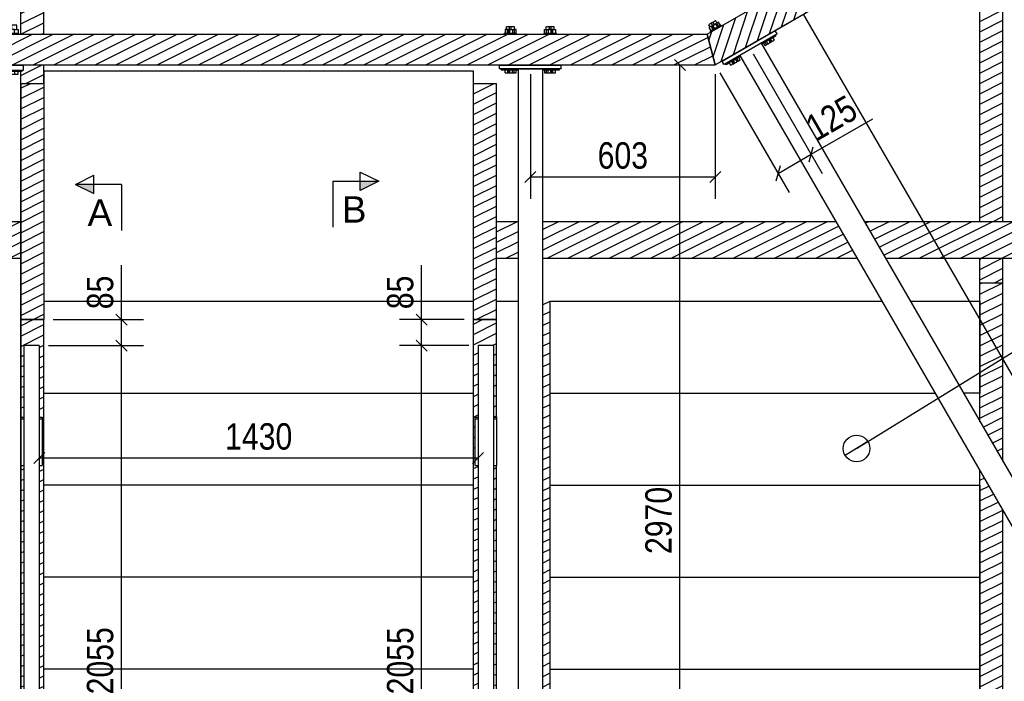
# Model space of a CAD drawing. Header units: millimetres. Extents: x 30 to 140409, y 21 to 10629.
# Tile 21 of 37: x 82537 to 85745, y 3726 to 5883. Entities that reach past the tile are written whole.
import ezdxf

# ---------------------------------------------------------------- set-up
doc = ezdxf.new("R2010")
doc.units = ezdxf.units.MM
doc.styles.add('Arial', font='ARIAL.TTF', dxfattribs={"height": 0.2})
doc.styles.add('Arial Narrow', font='ARIALN.TTF', dxfattribs={"height": 0.2})
pattern_1 = [(26.565, (85265.204, 5105), (-33.67596, 16.83798), [])]
pattern_2 = [(26.565, (82540.192, 5835.11), (-33.676, 16.838), [])]
pattern_3 = [(26.565, (85740.283, 5024.947), (-33.67596, 16.838), [])]
pattern_4 = [(26.565, (85665.373, 6348.442), (-33.67596, 16.838), [])]
pattern_5 = [(26.565, (84030.295, 1665.005), (-33.67596, 16.83798), [])]

# ---------------------------------------------------------------- blocks, each defined once
blk = doc.blocks.new('Part-1326 - 1314')
at = {"color": 7}
for p, q in [((82615.3, 5835.1), (82615.3, 6840)), ((85665.3, 6348.4), (85665.3, 6840)), ((85665.3, 5225), (85665.3, 6232.9)), ((82615.3, 5715), (82615.3, 5735.1)), ((85665.3, 4965), (85665.3, 5105)), ((84090.3, 4965), (84160.3, 4965)), ((84965.3, 4965), (85346, 4965)), ((85438.4, 4965), (85665.3, 4965))]:
    blk.add_line(p, q, dxfattribs=at)
blk = doc.blocks.new('Part-1329 - 1314')
at = {"color": 7}
for p, q in [((82615.3, 5715), (82615.3, 4965)), ((84015.3, 5715), (82615.3, 5715)), ((84015.3, 4965), (84015.3, 5715)), ((82615.3, 4965), (84015.3, 4965))]:
    blk.add_line(p, q, dxfattribs=at)
blk = doc.blocks.new('Part-1342 - 1314')
h = blk.add_hatch()
h.set_pattern_fill('', color=96, scale=30, style=0, pattern_type=0)
h.set_pattern_definition(pattern_1)
h.paths.add_polyline_path([(82480.3, 5105), (82540.2, 5105), (82540.2, 5161.8), (82540.2, 5168.3), (82540.2, 5225), (82480.3, 5225)])
h = blk.add_hatch()
h.set_pattern_fill('', color=96, scale=30, style=0, pattern_type=0)
h.set_pattern_definition(pattern_1)
h.paths.add_polyline_path([(82615.3, 5105), (82615.3, 5168.3), (82615.3, 5225)])
h = blk.add_hatch()
h.set_pattern_fill('', color=96, scale=30, style=0, pattern_type=0)
h.set_pattern_definition(pattern_1)
h.paths.add_polyline_path([(84160.3, 5225), (84090.3, 5225), (84090.3, 5168.3), (84090.3, 5105), (84160.3, 5105)])
h = blk.add_hatch()
h.set_pattern_fill('', color=96, scale=30, style=0, pattern_type=0)
h.set_pattern_definition(pattern_1)
h.paths.add_polyline_path([(84240.3, 5105), (85265.2, 5105), (85232.4, 5161.8), (85228.7, 5168.3), (85195.9, 5225), (84240.3, 5225)])
h = blk.add_hatch()
h.set_pattern_fill('', color=96, scale=30, style=0, pattern_type=0)
h.set_pattern_definition(pattern_1)
h.paths.add_polyline_path([(85810.3, 5225), (85288.3, 5225), (85321.1, 5168.3), (85357.6, 5105), (85810.3, 5105)])
at = {"color": 96}
for p, q in [((82480.3, 5225), (82540.2, 5225)), ((82615.3, 5225), (82615.3, 5225)), ((84090.3, 5225), (84160.3, 5225)), ((84240.3, 5225), (85195.9, 5225)), ((85288.3, 5225), (85810.3, 5225)), ((82480.3, 5105), (82540.2, 5105)), ((82615.3, 5105), (82615.3, 5105)), ((84090.3, 5105), (84160.3, 5105)), ((84240.3, 5105), (85265.2, 5105)), ((85357.6, 5105), (85810.3, 5105))]:
    blk.add_line(p, q, dxfattribs=at)
blk = doc.blocks.new('Part-1352 - 1314')
h = blk.add_hatch()
h.set_pattern_fill('', color=96, scale=30, style=0, pattern_type=0)
h.set_pattern_definition(pattern_2)
h.paths.add_polyline_path([(82540.1, 6839.9), (82540.2, 5835.1), (82615.2, 5835.1), (82615.2, 6840), (82540.4, 6839.9)])
h = blk.add_hatch()
h.set_pattern_fill('', color=96, scale=30, style=0, pattern_type=0)
h.set_pattern_definition(pattern_2)
h.paths.add_polyline_path([(82540.5, 5674.9), (82606.7, 5675), (82615.2, 5675), (82615.2, 5735.1), (82540.2, 5735.1), (82540.2, 5734.1), (82549.3, 5734.1), (82549.3, 5718.1), (82540.2, 5718.1), (82540.2, 5225), (82540.2, 5674.9)])
at = {"color": 96}
for p, q in [((82540.1, 6839.9), (82540.1, 6839.9)), ((82540.1, 6839.9), (82540.2, 6839.9)), ((82540.2, 6839.9), (82540.1, 6839.9)), ((82540.2, 5835.1), (82540.1, 6839.9)), ((82540.2, 6839.9), (82615.2, 6840)), ((82540.2, 5835.1), (82540.2, 6839.9)), ((82615.2, 5835.1), (82615.2, 6840)), ((82540.2, 5734.1), (82540.2, 5735.1)), ((82540.2, 5734.1), (82540.2, 5735.1)), ((82540.2, 5674.9), (82540.2, 5718.1)), ((82540.2, 5674.9), (82540.2, 5718.1)), ((82615.2, 5675), (82615.2, 5735.1))]:
    blk.add_line(p, q, dxfattribs=at)
blk = doc.blocks.new('Part-1684 - 1314')
at = {"color": 7}
for p, q in [((82600.3, 4820), (82550.3, 4820)), ((82550.3, 4820), (82550.3, 2765.1)), ((82600.3, 4820), (82600.3, 2765.1)), ((82600.3, 2765.1), (82550.3, 2765.1))]:
    blk.add_line(p, q, dxfattribs=at)
blk = doc.blocks.new('Bolt-1405 - 1314')
at = {"color": 7}
for p, q in [((84015.3, 3957.5), (84015.3, 3957.5)), ((84015.3, 3956), (84015.3, 3956)), ((84015.3, 3944), (84015.3, 3944))]:
    blk.add_line(p, q, dxfattribs=at)
blk = doc.blocks.new('Bolt-1412 - 1314')
at = {"color": 7}
for p, q in [((84015.3, 4257.5), (84015.3, 4257.5)), ((84015.3, 4256), (84015.3, 4256)), ((84015.3, 4244), (84015.3, 4244))]:
    blk.add_line(p, q, dxfattribs=at)
blk = doc.blocks.new('Part-1561 - 1314')
at = {"color": 7}
for q in [(84015.3, 3765), (82615.3, 3465), (84015.3, 3465)]:
    blk.add_line((84015.3, 3465), q, dxfattribs=at)
blk = doc.blocks.new('Bolt-1419 - 1314')
at = {"color": 7}
for p, q in [((84015.3, 4557.5), (84015.3, 4557.5)), ((84015.3, 4556), (84015.3, 4556)), ((84015.3, 4544), (84015.3, 4544))]:
    blk.add_line(p, q, dxfattribs=at)
blk = doc.blocks.new('Bolt-1426 - 1314')
at = {"color": 7}
for p, q in [((84015.3, 4857.5), (84015.3, 4857.5)), ((84015.3, 4856), (84015.3, 4856)), ((84015.3, 4844), (84015.3, 4844))]:
    blk.add_line(p, q, dxfattribs=at)
blk = doc.blocks.new('Part-1430 - 1314')
h = blk.add_hatch()
h.set_pattern_fill('', color=96, scale=30, style=0, pattern_type=0)
h.set_pattern_definition([(26.565, (84265.283, 4965.24), (-33.67596, 16.838), [])])
h.paths.add_polyline_path([(84265.3, 2826.1), (84265.3, 4965.2), (84240.3, 4965.2), (84240.3, 3556.5), (84240.3, 2826.1)])
at = {"color": 96}
blk.add_line((84265.3, 2826.1), (84265.3, 4965.2), dxfattribs=at)
blk = doc.blocks.new('Part-1431 - 1314')
h = blk.add_hatch()
h.set_pattern_fill('', color=96, scale=30, style=0, pattern_type=0)
h.set_pattern_definition(pattern_3)
h.paths.add_polyline_path([(85740.3, 4442.2), (85740.3, 5024.9), (85665.3, 5025), (85665.3, 4973.6), (85665.3, 4965), (85665.3, 4665), (85665.3, 4572.1)])
h = blk.add_hatch()
h.set_pattern_fill('', color=96, scale=30, style=0, pattern_type=0)
h.set_pattern_definition(pattern_3)
h.paths.add_polyline_path([(85665.3, 2865), (85665.3, 2849.6), (85673.8, 2854.5), (85740.3, 2892.9), (85740.3, 4282.2), (85673.8, 4397.4), (85665.3, 4412.1), (85665.3, 4365)])
at = {"color": 96}
for p, q in [((85665.3, 5025), (85740.3, 5024.9)), ((85740.3, 4442.2), (85740.3, 5024.9)), ((85665.3, 4965), (85665.3, 4965)), ((85665.3, 4572.1), (85665.3, 4965)), ((85665.3, 2849.6), (85665.3, 4412.1)), ((85740.3, 2892.9), (85740.3, 4282.2))]:
    blk.add_line(p, q, dxfattribs=at)
blk = doc.blocks.new('Part-1433 - 1314')
h = blk.add_hatch()
h.set_pattern_fill('', color=96, scale=30, style=0, pattern_type=0)
h.set_pattern_definition(pattern_4)
h.paths.add_polyline_path([(85665.4, 6840), (85665.4, 6348.4), (85740.4, 6391.7), (85740.4, 6839.9)])
h = blk.add_hatch()
h.set_pattern_fill('', color=96, scale=30, style=0, pattern_type=0)
h.set_pattern_definition(pattern_4)
h.paths.add_polyline_path([(85740.3, 5225), (85740.4, 6276.3), (85673.8, 6237.9), (85665.4, 6233), (85665.3, 5426.6), (85665.3, 5225)])
h = blk.add_hatch()
h.set_pattern_fill('', color=96, scale=30, style=0, pattern_type=0)
h.set_pattern_definition(pattern_4)
h.paths.add_polyline_path([(85740.3, 5024.9), (85740.3, 5105), (85665.3, 5105), (85665.3, 5025), (85673.8, 5025), (85690, 5025), (85702.8, 5024.9), (85740.1, 5024.9)])
at = {"color": 96}
for p, q in [((85665.3, 6348.4), (85665.4, 6840)), ((85665.4, 6840), (85665.4, 6840)), ((85665.4, 6348.4), (85665.4, 6840)), ((85665.4, 6840), (85740.4, 6839.9)), ((85740.4, 6391.7), (85740.4, 6839.9)), ((85740.4, 6839.9), (85740.4, 6839.9)), ((85740.3, 5225), (85740.4, 6276.3)), ((85665.3, 5425.1), (85665.3, 6233)), ((85665.3, 5225), (85665.4, 6233)), ((85665.3, 5025.1), (85665.3, 5105)), ((85740.3, 5024.9), (85740.3, 5105)), ((85665.3, 5025), (85740.3, 5024.9))]:
    blk.add_line(p, q, dxfattribs=at)
blk = doc.blocks.new('Part-1436 - 1314')
at = {"color": 7}
for p, q in [((84265.3, 4965), (84265.3, 4965)), ((84265.3, 4965), (85346.1, 4965)), ((85438.4, 4965), (85665.3, 4965)), ((85665.3, 4965), (85665.3, 4665))]:
    blk.add_line(p, q, dxfattribs=at)
blk = doc.blocks.new('Bolt-1585 - 1314')
at = {"color": 7}
for p, q in [((84015.3, 4557.5), (84015.3, 4557.5)), ((84015.3, 4556), (84015.3, 4556)), ((84015.3, 4544), (84015.3, 4544))]:
    blk.add_line(p, q, dxfattribs=at)
blk = doc.blocks.new('Part-1575 - 1314')
at = {"color": 7}
for q in [(84015.3, 4365), (82615.3, 4065), (84015.3, 4065)]:
    blk.add_line((84015.3, 4065), q, dxfattribs=at)
blk = doc.blocks.new('Bolt-1442 - 1314')
at = {"color": 7}
for p, q in [((85665.3, 4786), (85665.3, 4786)), ((85665.3, 4774), (85665.3, 4774)), ((85665.3, 4772.5), (85665.3, 4772.5))]:
    blk.add_line(p, q, dxfattribs=at)
blk = doc.blocks.new('Part-1443 - 1314')
at = {"color": 7}
for p, q in [((84265.3, 4665), (84265.3, 4665)), ((84265.3, 4665), (85519.3, 4665)), ((85665.3, 4665), (85611.7, 4665)), ((85665.3, 4572.1), (85665.3, 4665)), ((85665.3, 4365), (85665.3, 4412.1))]:
    blk.add_line(p, q, dxfattribs=at)
blk = doc.blocks.new('Part-1589 - 1314')
at = {"color": 7}
for p, q in [((82615.3, 4965), (83314.9, 4965)), ((84015.3, 4933.4), (84015.3, 4965)), ((82615.3, 4665), (84015.3, 4665)), ((84015.3, 4665), (84015.3, 4665))]:
    blk.add_line(p, q, dxfattribs=at)
blk = doc.blocks.new('Part-1450 - 1314')
at = {"color": 7}
for p, q in [((84265.3, 4365), (84265.3, 4365)), ((84265.3, 4365), (85665.3, 4365)), ((85665.3, 4365), (85665.3, 4065))]:
    blk.add_line(p, q, dxfattribs=at)
blk = doc.blocks.new('Bolt-1571 - 1314')
at = {"color": 7}
for p, q in [((84015.3, 3957.5), (84015.3, 3957.5)), ((84015.3, 3956), (84015.3, 3956)), ((84015.3, 3944), (84015.3, 3944))]:
    blk.add_line(p, q, dxfattribs=at)
blk = doc.blocks.new('Bolt-1456 - 1314')
at = {"color": 7}
for p, q in [((85665.3, 4186), (85665.3, 4186)), ((85665.3, 4174), (85665.3, 4174)), ((85665.3, 4172.5), (85665.3, 4172.5))]:
    blk.add_line(p, q, dxfattribs=at)
blk = doc.blocks.new('Part-1457 - 1314')
at = {"color": 7}
for p, q in [((84265.3, 4065), (84265.3, 4065)), ((84265.3, 4065), (85665.3, 4065)), ((85665.3, 4065), (85665.3, 3765))]:
    blk.add_line(p, q, dxfattribs=at)
blk = doc.blocks.new('Bolt-1463 - 1314')
at = {"color": 7}
for p, q in [((85665.3, 3886), (85665.3, 3886)), ((85665.3, 3874), (85665.3, 3874)), ((85665.3, 3872.5), (85665.3, 3872.5))]:
    blk.add_line(p, q, dxfattribs=at)
blk = doc.blocks.new('Part-1464 - 1314')
at = {"color": 7}
for p, q in [((84265.3, 3765), (84265.3, 3765)), ((84265.3, 3765), (85665.3, 3765)), ((85665.3, 3765), (85665.3, 3465))]:
    blk.add_line(p, q, dxfattribs=at)
blk = doc.blocks.new('Part-1513 - 1314')
h = blk.add_hatch()
h.set_pattern_fill('', color=96, scale=30, style=0, pattern_type=0)
h.set_pattern_definition(pattern_5)
h.paths.add_polyline_path([(84015.3, 1665), (84030.3, 1665), (84030.3, 1667), (84030.3, 1729), (84020.3, 1729), (84020.3, 1881), (84020.3, 1886.4), (84030.3, 1886.4), (84030.3, 2629), (84020.3, 2629), (84020.3, 2781), (84020.3, 2786.4), (84030.3, 2786.4), (84030.3, 3529), (84020.3, 3529), (84020.3, 3681), (84020.3, 3686.4), (84030.3, 3686.4), (84030.3, 4429), (84020.3, 4429), (84020.3, 4581), (84020.3, 4586.4), (84030.3, 4586.4), (84030.3, 4820), (84080.3, 4820), (84080.3, 4586.4), (84090.3, 4586.4), (84090.3, 4905.1), (84084.3, 4905.1), (84066.5, 4905.1), (84024.6, 4905), (84023.8, 4905), (84015.3, 4905), (84015.3, 4952.3), (84015.3, 4933.4), (84015.3, 4665)])
h = blk.add_hatch()
h.set_pattern_fill('', color=96, scale=30, style=0, pattern_type=0)
h.set_pattern_definition(pattern_5)
h.paths.add_polyline_path([(84090.3, 3686.4), (84090.3, 4510.8), (84090.3, 4429), (84080.3, 4429), (84080.3, 3686.4)])
at = {"color": 96}
for p, q in [((84015.3, 4952.3), (84015.3, 4952.3)), ((84015.3, 4905), (84015.3, 4933.4)), ((84015.3, 4905), (84090.3, 4905.1)), ((84015.3, 1665), (84015.3, 4905)), ((84090.3, 4586.4), (84090.3, 4905.1)), ((84090.3, 3686.4), (84090.3, 4429))]:
    blk.add_line(p, q, dxfattribs=at)
blk = doc.blocks.new('Part-1514 - 1314')
h = blk.add_hatch()
h.set_pattern_fill('', color=96, scale=30, style=0, pattern_type=0)
h.set_pattern_definition([(26.565, (82540.253, 1652.16), (-33.67596, 16.83798), [])])
h.paths.add_polyline_path([(82540.3, 4952.2), (82540.3, 1652.2), (82540.3, 1650.9), (82540.3, 1649.4), (82540.3, 1607.7), (82540.3, 1606.2), (82540.3, 1604.9), (82550.3, 1604.9), (82550.3, 1729), (82540.3, 1729), (82540.3, 1881), (82540.3, 1886.4), (82550.3, 1886.4), (82550.3, 2629), (82540.3, 2629), (82540.3, 2781), (82540.3, 2786.4), (82550.3, 2786.4), (82550.3, 3529), (82540.3, 3529), (82540.3, 3681), (82540.3, 3686.4), (82550.3, 3686.4), (82550.3, 4429), (82540.3, 4429), (82540.3, 4581), (82540.3, 4586.4), (82550.3, 4586.4), (82550.3, 4820), (82600.3, 4820), (82600.3, 4586.4), (82610.3, 4586.4), (82610.3, 4581), (82610.3, 4429), (82600.3, 4429), (82600.3, 3686.4), (82610.3, 3686.4), (82610.3, 3681), (82610.3, 3529), (82600.3, 3529), (82600.3, 2786.4), (82610.3, 2786.4), (82610.3, 2781), (82610.3, 2629), (82600.3, 2629), (82600.3, 1886.4), (82610.3, 1886.4), (82610.3, 1881), (82610.3, 1729), (82600.3, 1729), (82600.3, 1605), (82615.3, 1605), (82615.3, 4905), (82540.3, 4904.9), (82540.3, 4949.4)])
at = {"color": 96}
for p, q in [((82540.3, 4949.4), (82540.3, 4949.4)), ((82540.3, 4949.4), (82540.3, 1649.4)), ((82540.3, 4904.9), (82615.3, 4905)), ((82540.3, 4586.4), (82540.3, 4904.9)), ((82615.3, 1664.8), (82615.3, 4905)), ((82540.3, 3686.4), (82540.3, 4429))]:
    blk.add_line(p, q, dxfattribs=at)
blk = doc.blocks.new('Part-1517 - 1314')
h = blk.add_hatch()
h.set_pattern_fill('', color=96, scale=30, style=0, pattern_type=0)
h.set_pattern_definition([(26.565, (84015.283, 5675.048), (-33.676, 16.838), [])])
h.paths.add_polyline_path([(84090, 5675.1), (84015.3, 5675), (84015.3, 4965), (84015.3, 4935.7), (84015.3, 4906.7), (84015.3, 4905), (84090.3, 4905.1), (84090.2, 5675.1)])
at = {"color": 96}
for p, q in [((84015.3, 5675), (84090.2, 5675.1)), ((84090.3, 4905.1), (84090.2, 5675.1)), ((84090.2, 5675.1), (84090.2, 5675.1)), ((84015.3, 4905), (84015.3, 4965)), ((84015.3, 4905), (84015.3, 4933.4)), ((84090.3, 4905.1), (84015.3, 4905))]:
    blk.add_line(p, q, dxfattribs=at)
blk = doc.blocks.new('Part-1518 - 1314')
h = blk.add_hatch()
h.set_pattern_fill('', color=96, scale=30, style=0, pattern_type=0)
h.set_pattern_definition([(26.565, (82540.252, 4952.16), (-33.676, 16.838), [])])
h.paths.add_polyline_path([(82540.2, 5674.9), (82540.3, 4952.2), (82540.3, 4950.9), (82540.3, 4949.4), (82540.3, 4907.7), (82540.3, 4906.4), (82540.3, 4904.9), (82615.3, 4905), (82615.2, 5675), (82540.5, 5674.9)])
at = {"color": 96}
for p, q in [((82540.2, 5674.9), (82615.2, 5675)), ((82540.2, 5674.9), (82540.2, 5674.9)), ((82540.2, 5674.9), (82540.2, 5674.9)), ((82540.2, 5674.9), (82540.2, 5674.9)), ((82540.2, 5674.9), (82540.3, 4949.4)), ((82540.3, 4904.9), (82540.2, 5674.9)), ((82615.2, 5675), (82615.3, 4905)), ((82540.3, 4949.4), (82540.3, 4949.4)), ((82615.3, 4905), (82540.3, 4904.9))]:
    blk.add_line(p, q, dxfattribs=at)
blk = doc.blocks.new('Bolt-20618 - 1314')
at = {"color": 7}
for p, q in [((82359.3, 5851.1), (82347.3, 5851.1)), ((82347.3, 5851.1), (82347.3, 5838.1)), ((82352.4, 5865.1), (82351.3, 5865.1)), ((82351.3, 5851.1), (82351.3, 5865.1)), ((82355.3, 5865.1), (82352.4, 5865.1)), ((82359.3, 5865.1), (82355.3, 5865.1)), ((82363.3, 5865.1), (82359.3, 5865.1)), ((82359.3, 5851.1), (82371.3, 5851.1)), ((82359.3, 5838.1), (82359.3, 5851.1)), ((82366.2, 5865.1), (82363.3, 5865.1)), ((82367.3, 5865.1), (82366.2, 5865.1)), ((82367.3, 5851.1), (82367.3, 5865.1)), ((82371.3, 5851.1), (82371.3, 5838.1)), ((82519.3, 5851.1), (82507.3, 5851.1)), ((82507.3, 5851.1), (82507.3, 5838.1)), ((82512.4, 5865.1), (82511.3, 5865.1)), ((82511.3, 5851.1), (82511.3, 5865.1)), ((82515.3, 5865.1), (82512.4, 5865.1)), ((82519.3, 5865.1), (82515.3, 5865.1)), ((82523.3, 5865.1), (82519.3, 5865.1)), ((82519.3, 5851.1), (82531.3, 5851.1)), ((82519.3, 5838.1), (82519.3, 5851.1)), ((82526.2, 5865.1), (82523.3, 5865.1)), ((82527.3, 5865.1), (82526.2, 5865.1)), ((82527.3, 5851.1), (82527.3, 5865.1)), ((82531.3, 5851.1), (82531.3, 5838.1)), ((82346.3, 5838.1), (82344.3, 5838.1)), ((82344.3, 5835.1), (82344.3, 5838.1)), ((82351.8, 5838.1), (82346.3, 5838.1)), ((82359.3, 5838.1), (82351.8, 5838.1)), ((82366.8, 5838.1), (82359.3, 5838.1)), ((82372.3, 5838.1), (82366.8, 5838.1)), ((82374.3, 5838.1), (82372.3, 5838.1)), ((82374.3, 5835.1), (82374.3, 5838.1)), ((82506.3, 5838.1), (82504.3, 5838.1)), ((82504.3, 5835.1), (82504.3, 5838.1)), ((82511.8, 5838.1), (82506.3, 5838.1)), ((82519.3, 5838.1), (82511.8, 5838.1)), ((82526.8, 5838.1), (82519.3, 5838.1)), ((82532.3, 5838.1), (82526.8, 5838.1)), ((82534.3, 5838.1), (82532.3, 5838.1)), ((82534.3, 5835.1), (82534.3, 5838.1)), ((82334.3, 5715.1), (82334.3, 5718.1)), ((82334.3, 5715.1), (82337.6, 5715.1)), ((82337.6, 5715.1), (82346.8, 5715.1)), ((82346.8, 5715.1), (82359.3, 5715.1)), ((82347.3, 5705.1), (82347.3, 5715.1)), ((82351.3, 5734.1), (82351.3, 5735.1)), ((82359.3, 5715.1), (82371.8, 5715.1)), ((82359.3, 5715.1), (82359.3, 5705.1)), ((82367.3, 5734.1), (82367.3, 5735.1)), ((82371.3, 5705.1), (82371.3, 5715.1)), ((82371.8, 5715.1), (82380.9, 5715.1)), ((82380.9, 5715.1), (82384.3, 5715.1)), ((82384.3, 5715.1), (82384.3, 5718.1)), ((82494.3, 5715.1), (82494.3, 5718.1)), ((82494.3, 5715.1), (82497.6, 5715.1)), ((82497.6, 5715.1), (82506.8, 5715.1)), ((82506.8, 5715.1), (82519.3, 5715.1)), ((82507.3, 5705.1), (82507.3, 5715.1)), ((82511.3, 5734.1), (82511.3, 5735.1)), ((82519.3, 5715.1), (82531.8, 5715.1)), ((82519.3, 5715.1), (82519.3, 5705.1)), ((82527.3, 5734.1), (82527.3, 5735.1)), ((82531.3, 5705.1), (82531.3, 5715.1)), ((82531.8, 5715.1), (82540.9, 5715.1)), ((82540.9, 5715.1), (82544.3, 5715.1)), ((82544.3, 5715.1), (82544.3, 5718.1)), ((82347.3, 5705.1), (82359.3, 5705.1)), ((82359.3, 5705.1), (82371.3, 5705.1)), ((82507.3, 5705.1), (82519.3, 5705.1)), ((82519.3, 5705.1), (82531.3, 5705.1))]:
    blk.add_line(p, q, dxfattribs=at)
blk = doc.blocks.new('Part-1929 - 1314')
at = {"color": 7}
for p, q in [((84110.4, 5734.1), (84110.4, 5734.1)), ((84290.4, 5734.1), (84290.4, 5734.1))]:
    blk.add_line(p, q, dxfattribs=at)
blk = doc.blocks.new('Bolt-1933 - 1314')
at = {"color": 7}
for p, q in [((84130.3, 5851.1), (84118.3, 5851.1)), ((84118.3, 5851.1), (84118.3, 5838.1)), ((84123.4, 5859.1), (84122.3, 5859.1)), ((84122.3, 5851.1), (84122.3, 5859.1)), ((84126.3, 5859.1), (84123.4, 5859.1)), ((84130.3, 5859.1), (84126.3, 5859.1)), ((84134.3, 5859.1), (84130.3, 5859.1)), ((84130.3, 5851.1), (84142.3, 5851.1)), ((84130.3, 5838.1), (84130.3, 5851.1)), ((84137.2, 5859.1), (84134.3, 5859.1)), ((84138.3, 5859.1), (84137.2, 5859.1)), ((84138.3, 5851.1), (84138.3, 5859.1)), ((84142.3, 5851.1), (84142.3, 5838.1)), ((84270.3, 5851.1), (84258.3, 5851.1)), ((84258.3, 5851.1), (84258.3, 5838.1)), ((84263.4, 5859.1), (84262.3, 5859.1)), ((84262.3, 5851.1), (84262.3, 5859.1)), ((84266.3, 5859.1), (84263.4, 5859.1)), ((84270.3, 5859.1), (84266.3, 5859.1)), ((84274.3, 5859.1), (84270.3, 5859.1)), ((84270.3, 5851.1), (84282.3, 5851.1)), ((84270.3, 5838.1), (84270.3, 5851.1)), ((84277.2, 5859.1), (84274.3, 5859.1)), ((84278.3, 5859.1), (84277.2, 5859.1)), ((84278.3, 5851.1), (84278.3, 5859.1)), ((84282.3, 5851.1), (84282.3, 5838.1)), ((84117.3, 5838.1), (84115.3, 5838.1)), ((84115.3, 5835.1), (84115.3, 5838.1)), ((84122.8, 5838.1), (84117.3, 5838.1)), ((84130.3, 5838.1), (84122.8, 5838.1)), ((84137.8, 5838.1), (84130.3, 5838.1)), ((84143.3, 5838.1), (84137.8, 5838.1)), ((84145.3, 5838.1), (84143.3, 5838.1)), ((84145.3, 5835.1), (84145.3, 5838.1)), ((84257.3, 5838.1), (84255.3, 5838.1)), ((84255.3, 5835.1), (84255.3, 5838.1)), ((84262.8, 5838.1), (84257.3, 5838.1)), ((84270.3, 5838.1), (84262.8, 5838.1)), ((84277.8, 5838.1), (84270.3, 5838.1)), ((84283.3, 5838.1), (84277.8, 5838.1)), ((84285.3, 5838.1), (84283.3, 5838.1)), ((84285.3, 5835.1), (84285.3, 5838.1)), ((84105.3, 5719.1), (84105.3, 5722.1)), ((84105.3, 5719.1), (84108.6, 5719.1)), ((84108.6, 5719.1), (84117.8, 5719.1)), ((84117.8, 5719.1), (84130.3, 5719.1)), ((84118.3, 5709.1), (84118.3, 5719.1)), ((84122.3, 5734.1), (84122.3, 5735.1)), ((84130.3, 5719.1), (84142.8, 5719.1)), ((84130.3, 5719.1), (84130.3, 5709.1)), ((84138.3, 5734.1), (84138.3, 5735.1)), ((84142.3, 5709.1), (84142.3, 5719.1)), ((84142.8, 5719.1), (84151.9, 5719.1)), ((84151.9, 5719.1), (84155.3, 5719.1)), ((84155.3, 5719.1), (84155.3, 5722.1)), ((84245.3, 5719.1), (84245.3, 5722.1)), ((84245.3, 5719.1), (84248.6, 5719.1)), ((84248.6, 5719.1), (84257.8, 5719.1)), ((84257.8, 5719.1), (84270.3, 5719.1)), ((84258.3, 5709.1), (84258.3, 5719.1)), ((84262.3, 5734.1), (84262.3, 5735.1)), ((84270.3, 5719.1), (84282.8, 5719.1)), ((84270.3, 5719.1), (84270.3, 5709.1)), ((84278.3, 5734.1), (84278.3, 5735.1)), ((84282.3, 5709.1), (84282.3, 5719.1)), ((84282.8, 5719.1), (84291.9, 5719.1)), ((84291.9, 5719.1), (84295.3, 5719.1)), ((84295.3, 5719.1), (84295.3, 5722.1)), ((84118.3, 5709.1), (84130.3, 5709.1)), ((84130.3, 5709.1), (84142.3, 5709.1)), ((84258.3, 5709.1), (84270.3, 5709.1)), ((84270.3, 5709.1), (84282.3, 5709.1))]:
    blk.add_line(p, q, dxfattribs=at)
blk = doc.blocks.new('Bolt-1943 - 1314')
at = {"color": 7}
for p, q in [((84904.1, 5936.6), (84903.1, 5936.1)), ((84907.1, 5929.1), (84903.1, 5936.1)), ((84906.6, 5938.1), (84904.1, 5936.6)), ((84910.1, 5940.1), (84906.6, 5938.1)), ((84913.5, 5942.1), (84910.1, 5940.1)), ((84916.1, 5943.5), (84913.5, 5942.1)), ((84914.1, 5933.1), (84924.4, 5939.1)), ((84917, 5944.1), (84916.1, 5943.5)), ((84921, 5937.1), (84917, 5944.1)), ((84924.4, 5939.1), (84930.9, 5927.9)), ((84914.1, 5933.1), (84903.7, 5927.1)), ((84903.7, 5927.1), (84910.2, 5915.9)), ((84909.3, 5915.4), (84907.6, 5914.4)), ((84909.1, 5911.8), (84907.6, 5914.4)), ((84914.1, 5918.1), (84909.3, 5915.4)), ((84920.6, 5921.9), (84914.1, 5933.1)), ((84920.6, 5921.9), (84914.1, 5918.1)), ((84927.1, 5925.6), (84920.6, 5921.9)), ((84931.8, 5928.4), (84927.1, 5925.6)), ((84933.5, 5929.4), (84931.8, 5928.4)), ((84935, 5926.8), (84933.5, 5929.4)), ((84792.3, 5872.1), (84788.8, 5870.1)), ((84794.8, 5873.5), (84792.3, 5872.1)), ((84795.7, 5874.1), (84794.8, 5873.5)), ((84799.7, 5867.1), (84795.7, 5874.1)), ((84782.8, 5866.6), (84781.9, 5866.1)), ((84785.9, 5859.1), (84781.9, 5866.1)), ((84792.8, 5863.1), (84782.4, 5857.1)), ((84782.4, 5857.1), (84788.9, 5845.9)), ((84785.3, 5868.1), (84782.8, 5866.6)), ((84788.8, 5870.1), (84785.3, 5868.1)), ((84788.1, 5845.4), (84786.3, 5844.4)), ((84787.8, 5841.8), (84786.3, 5844.4)), ((84792.8, 5848.1), (84788.1, 5845.4)), ((84792.8, 5863.1), (84803.2, 5869.1)), ((84799.3, 5851.9), (84792.8, 5863.1)), ((84799.3, 5851.9), (84792.8, 5848.1)), ((84805.8, 5855.6), (84799.3, 5851.9)), ((84803.2, 5869.1), (84809.7, 5857.9)), ((84810.6, 5858.4), (84805.8, 5855.6)), ((84812.3, 5859.4), (84810.6, 5858.4)), ((84813.8, 5856.8), (84812.3, 5859.4)), ((84958.4, 5806.3), (84956.9, 5808.9)), ((84958.4, 5806.3), (84961.3, 5808)), ((84961.3, 5808), (84969.2, 5812.6)), ((84965.6, 5827.8), (84965.1, 5828.7)), ((84969.2, 5812.6), (84980.1, 5818.8)), ((84974.7, 5804.2), (84969.7, 5812.8)), ((84974.7, 5804.2), (84985.1, 5810.2)), ((84979.5, 5835.8), (84979, 5836.7)), ((84980.1, 5818.8), (84990.9, 5825.1)), ((84980.1, 5818.8), (84985.1, 5810.2)), ((84985.1, 5810.2), (84995.5, 5816.2)), ((84995.5, 5816.2), (84990.4, 5824.8)), ((84990.9, 5825.1), (84998.8, 5829.6)), ((84998.8, 5829.6), (85001.7, 5831.3)), ((85001.7, 5831.3), (85000.2, 5833.9)), ((84844.4, 5757.8), (84843.9, 5758.7)), ((84848, 5742.6), (84858.8, 5748.8)), ((84853.4, 5734.2), (84848.4, 5742.8)), ((84858.2, 5765.8), (84857.7, 5766.7)), ((84858.8, 5748.8), (84869.6, 5755.1)), ((84858.8, 5748.8), (84863.8, 5740.2)), ((84863.8, 5740.2), (84874.2, 5746.2)), ((84874.2, 5746.2), (84869.2, 5754.8)), ((84869.6, 5755.1), (84877.6, 5759.6)), ((84877.6, 5759.6), (84880.5, 5761.3)), ((84880.5, 5761.3), (84879, 5763.9)), ((84837.2, 5736.3), (84835.7, 5738.9)), ((84837.2, 5736.3), (84840.1, 5738)), ((84840.1, 5738), (84848, 5742.6)), ((84853.4, 5734.2), (84863.8, 5740.2))]:
    blk.add_line(p, q, dxfattribs=at)
blk = doc.blocks.new('Bolt-1947 - 1314')
at = {"color": 7}
for p, q in [((84904.7, 5937), (84901.3, 5935)), ((84907.2, 5938.4), (84904.7, 5937)), ((84908.2, 5939), (84907.2, 5938.4)), ((84912.2, 5932), (84908.2, 5939)), ((84893.2, 5921.1), (84899.3, 5924.6)), ((84899.7, 5909.9), (84893.2, 5921.1)), ((84894.3, 5931), (84895.2, 5931.5)), ((84898.3, 5924), (84894.3, 5931)), ((84897.8, 5933), (84895.2, 5931.5)), ((84901.3, 5935), (84897.8, 5933)), ((84898.8, 5909.3), (84900.5, 5910.3)), ((84900.3, 5906.7), (84898.8, 5909.3)), ((84899.3, 5924.6), (84911.3, 5931.5)), ((84905.8, 5913.3), (84899.3, 5924.6)), ((84905.3, 5913), (84900.5, 5910.3)), ((84911.8, 5916.8), (84905.3, 5913)), ((84917.2, 5935), (84911.3, 5931.5)), ((84911.3, 5931.5), (84917.8, 5920.3)), ((84918.2, 5920.5), (84911.8, 5916.8)), ((84923.7, 5923.7), (84917.2, 5935)), ((84923, 5923.3), (84918.2, 5920.5)), ((84924.7, 5924.3), (84923, 5923.3)), ((84926.2, 5921.7), (84924.7, 5924.3)), ((84790.4, 5871), (84791.3, 5871.5)), ((84794.4, 5864), (84790.4, 5871)), ((84793.9, 5873), (84791.3, 5871.5)), ((84797.3, 5875), (84793.9, 5873)), ((84795.3, 5864.6), (84807.3, 5871.5)), ((84800.8, 5877), (84797.3, 5875)), ((84803.3, 5878.4), (84800.8, 5877)), ((84804.3, 5879), (84803.3, 5878.4)), ((84808.3, 5872), (84804.3, 5879)), ((84813.3, 5875), (84807.3, 5871.5)), ((84807.3, 5871.5), (84813.8, 5860.3)), ((84819.8, 5863.7), (84813.3, 5875)), ((84789.3, 5861.1), (84795.3, 5864.6)), ((84795.8, 5849.9), (84789.3, 5861.1)), ((84794.8, 5849.3), (84796.6, 5850.3)), ((84796.3, 5846.7), (84794.8, 5849.3)), ((84801.8, 5853.3), (84795.3, 5864.6)), ((84801.3, 5853), (84796.6, 5850.3)), ((84807.8, 5856.8), (84801.3, 5853)), ((84814.3, 5860.5), (84807.8, 5856.8)), ((84819.1, 5863.3), (84814.3, 5860.5)), ((84820.8, 5864.3), (84819.1, 5863.3)), ((84822.3, 5861.7), (84820.8, 5864.3)), ((84954.1, 5803.8), (84960.4, 5807.5)), ((84956.8, 5822.7), (84956.3, 5823.6)), ((84959.3, 5806.8), (84964.3, 5798.1)), ((84960.4, 5807.5), (84971.3, 5813.7)), ((84970.3, 5801.6), (84965.3, 5810.3)), ((84970.7, 5830.7), (84970.2, 5831.6)), ((84970.3, 5801.6), (84982.3, 5808.5)), ((84971.3, 5813.7), (84982.1, 5820)), ((84982.3, 5808.5), (84977.3, 5817.2)), ((84982.1, 5820), (84990, 5824.6)), ((84982.3, 5808.5), (84988.3, 5812)), ((84988.3, 5812), (84983.3, 5820.7)), ((84990, 5824.6), (84992.9, 5826.2)), ((84992.9, 5826.2), (84991.4, 5828.8)), ((84964.3, 5798.1), (84970.3, 5801.6)), ((84845.7, 5741.2), (84844.2, 5743.8)), ((84845.7, 5741.2), (84848.6, 5742.9)), ((84848.6, 5742.9), (84856.5, 5747.5)), ((84852.9, 5762.7), (84852.4, 5763.6)), ((84855.3, 5746.8), (84860.3, 5738.1)), ((84856.5, 5747.5), (84867.3, 5753.7)), ((84866.3, 5741.6), (84861.3, 5750.3)), ((84866.8, 5770.7), (84866.3, 5771.6)), ((84866.3, 5741.6), (84878.3, 5748.5)), ((84867.3, 5753.7), (84878.2, 5760)), ((84878.3, 5748.5), (84873.3, 5757.2)), ((84878.2, 5760), (84884.8, 5763.8)), ((84878.3, 5748.5), (84884.3, 5752)), ((84884.3, 5752), (84879.3, 5760.7)), ((84860.3, 5738.1), (84866.3, 5741.6))]:
    blk.add_line(p, q, dxfattribs=at)
blk = doc.blocks.new('Part-1568 - 1314')
at = {"color": 7}
for q in [(84015.3, 4065), (82615.3, 3765), (84015.3, 3765)]:
    blk.add_line((84015.3, 3765), q, dxfattribs=at)
blk = doc.blocks.new('Bolt-1578 - 1314')
at = {"color": 7}
for p, q in [((84015.3, 4257.5), (84015.3, 4257.5)), ((84015.3, 4256), (84015.3, 4256)), ((84015.3, 4244), (84015.3, 4244))]:
    blk.add_line(p, q, dxfattribs=at)
blk = doc.blocks.new('Part-1582 - 1314')
at = {"color": 7}
for q in [(84015.3, 4665), (82615.3, 4365), (84015.3, 4365)]:
    blk.add_line((84015.3, 4365), q, dxfattribs=at)
blk = doc.blocks.new('Bolt-1592 - 1314')
at = {"color": 7}
for p, q in [((84015.3, 4857.5), (84015.3, 4857.5)), ((84015.3, 4856), (84015.3, 4856)), ((84015.3, 4844), (84015.3, 4844))]:
    blk.add_line(p, q, dxfattribs=at)
blk = doc.blocks.new('Part-1616 - 1314')
at = {"color": 7}
for p, q in [((82540.3, 4586.4), (82550.3, 4586.4)), ((82540.3, 4581), (82540.3, 4586.4)), ((82540.3, 4581), (82550.3, 4581)), ((82540.3, 4429), (82540.3, 4581)), ((82600.3, 4586.4), (82610.3, 4586.4)), ((82600.3, 4581), (82610.3, 4581)), ((82610.3, 4586.4), (82610.3, 4581)), ((82610.3, 4581), (82610.3, 4429)), ((82540.3, 4429), (82550.3, 4429)), ((82600.3, 4429), (82610.3, 4429))]:
    blk.add_line(p, q, dxfattribs=at)
blk = doc.blocks.new('Part-1800 - 1314')
at = {"color": 7}
for p, q in [((84020.3, 4586.4), (84030.3, 4586.4)), ((84020.3, 4581), (84020.3, 4586.4)), ((84020.3, 4581), (84030.3, 4581)), ((84020.3, 4429), (84020.3, 4581)), ((84080.3, 4586.4), (84090.3, 4586.4)), ((84080.3, 4581), (84090.3, 4581)), ((84090.3, 4586.4), (84090.3, 4581)), ((84090.3, 4581), (84090.3, 4429)), ((84020.3, 4429), (84030.3, 4429)), ((84080.3, 4429), (84090.3, 4429))]:
    blk.add_line(p, q, dxfattribs=at)
blk = doc.blocks.new('Part-1870 - 1314')
at = {"color": 7}
blk.add_line((78305.3, 5835.1), (84776.3, 5835.1), dxfattribs=at)
blk = doc.blocks.new('Part-1872 - 1314')
h = blk.add_hatch()
h.set_pattern_fill('', color=96, scale=30, style=0, pattern_type=0)
h.set_pattern_definition([(26.56505, (84803.092, 5735.11), (-33.67596, 16.83798), [])])
h.paths.add_polyline_path([(78278.5, 5735.1), (84803.1, 5735.1), (84776.3, 5835.1), (78305.3, 5835.1)])
at = {"color": 96}
for p, q in [((78305.3, 5835.1), (84776.3, 5835.1)), ((78305.3, 5835.1), (84776.3, 5835.1)), ((84776.3, 5835.1), (84803.1, 5735.1)), ((78278.5, 5735.1), (84803.1, 5735.1))]:
    blk.add_line(p, q, dxfattribs=at)
blk = doc.blocks.new('Part-1763 - 1314')
at = {"color": 7}
for p, q in [((84080.3, 4820), (84030.3, 4820)), ((84030.3, 4820), (84030.3, 2765.1)), ((84080.3, 4820), (84080.3, 2765.1)), ((84080.3, 2765.1), (84030.3, 2765.1))]:
    blk.add_line(p, q, dxfattribs=at)
blk = doc.blocks.new('Part-1871 - 1314')
at = {"color": 7}
blk.add_line((84776.3, 5835.1), (86772.1, 6987.5), dxfattribs=at)
blk = doc.blocks.new('Part-1873 - 1314')
h = blk.add_hatch()
h.set_pattern_fill('', color=96, scale=30, angle=45, style=0, pattern_type=0)
h.set_pattern_definition([(71.56505, (67110.33, 12617.11), (-35.71875, -11.90625), [])])
h.paths.add_polyline_path([(86772.1, 6987.5), (84776.3, 5835.1), (84803.1, 5735.1), (86772.1, 6872)])
at = {"color": 96}
for p, q in [((84776.3, 5835.1), (86772.1, 6987.5)), ((84776.3, 5835.1), (86772.1, 6987.5)), ((84803.1, 5735.1), (86772.1, 6872)), ((84803.1, 5735.1), (84776.3, 5835.1))]:
    blk.add_line(p, q, dxfattribs=at)
blk = doc.blocks.new('Part-1913 - 1314')
at = {"color": 7}
for p, q in [((84160.3, 5722.1), (84240.3, 5722.1)), ((84160.3, 5722.1), (84160.3, 5722.1)), ((84160.3, 5722.1), (84160.3, 3556.5)), ((84240.3, 5722.1), (84240.3, 5722.1)), ((84240.3, 5722.1), (84240.3, 3556.5))]:
    blk.add_line(p, q, dxfattribs=at)
blk = doc.blocks.new('Bolt-1930 - 1314')
at = {"color": 7}
for p, q in [((84126.5, 5851.1), (84133.4, 5851.1)), ((84126.5, 5838.1), (84126.5, 5851.1)), ((84132.4, 5859.1), (84133.4, 5859.1)), ((84132.4, 5851.1), (84132.4, 5859.1)), ((84136.4, 5859.1), (84133.4, 5859.1)), ((84133.4, 5851.1), (84147.3, 5851.1)), ((84133.4, 5838.1), (84133.4, 5851.1)), ((84140.4, 5859.1), (84136.4, 5859.1)), ((84144.4, 5859.1), (84140.4, 5859.1)), ((84147.3, 5859.1), (84144.4, 5859.1)), ((84148.4, 5859.1), (84147.3, 5859.1)), ((84154.2, 5851.1), (84147.3, 5851.1)), ((84147.3, 5851.1), (84147.3, 5838.1)), ((84148.4, 5851.1), (84148.4, 5859.1)), ((84154.2, 5838.1), (84154.2, 5851.1)), ((84246.5, 5851.1), (84253.4, 5851.1)), ((84246.5, 5838.1), (84246.5, 5851.1)), ((84252.4, 5859.1), (84253.4, 5859.1)), ((84252.4, 5851.1), (84252.4, 5859.1)), ((84256.4, 5859.1), (84253.4, 5859.1)), ((84253.4, 5851.1), (84267.3, 5851.1)), ((84253.4, 5838.1), (84253.4, 5851.1)), ((84260.4, 5859.1), (84256.4, 5859.1)), ((84264.4, 5859.1), (84260.4, 5859.1)), ((84267.3, 5859.1), (84264.4, 5859.1)), ((84268.4, 5859.1), (84267.3, 5859.1)), ((84274.2, 5851.1), (84267.3, 5851.1)), ((84267.3, 5851.1), (84267.3, 5838.1)), ((84268.4, 5851.1), (84268.4, 5859.1)), ((84274.2, 5838.1), (84274.2, 5851.1)), ((84125.4, 5838.1), (84127.4, 5838.1)), ((84125.4, 5835.1), (84125.4, 5838.1)), ((84132.9, 5838.1), (84127.4, 5838.1)), ((84140.4, 5838.1), (84132.9, 5838.1)), ((84147.9, 5838.1), (84140.4, 5838.1)), ((84153.4, 5838.1), (84147.9, 5838.1)), ((84155.4, 5838.1), (84153.4, 5838.1)), ((84155.4, 5835.1), (84155.4, 5838.1)), ((84245.4, 5838.1), (84247.4, 5838.1)), ((84245.4, 5835.1), (84245.4, 5838.1)), ((84252.9, 5838.1), (84247.4, 5838.1)), ((84260.4, 5838.1), (84252.9, 5838.1)), ((84267.9, 5838.1), (84260.4, 5838.1)), ((84273.4, 5838.1), (84267.9, 5838.1)), ((84275.4, 5838.1), (84273.4, 5838.1)), ((84275.4, 5835.1), (84275.4, 5838.1)), ((84115.4, 5719.1), (84115.4, 5722.1)), ((84115.4, 5719.1), (84118.7, 5719.1)), ((84118.7, 5719.1), (84127.9, 5719.1)), ((84126.5, 5719.1), (84126.5, 5709.1)), ((84127.9, 5719.1), (84140.4, 5719.1)), ((84132.4, 5734.1), (84132.4, 5735.1)), ((84133.4, 5709.1), (84133.4, 5719.1)), ((84140.4, 5719.1), (84152.9, 5719.1)), ((84147.3, 5709.1), (84147.3, 5719.1)), ((84148.4, 5734.1), (84148.4, 5735.1)), ((84152.9, 5719.1), (84160.3, 5719.1)), ((84154.2, 5709.1), (84154.2, 5719.1)), ((84240.3, 5719.1), (84247.9, 5719.1)), ((84246.5, 5719.1), (84246.5, 5709.1)), ((84247.9, 5719.1), (84260.4, 5719.1)), ((84252.4, 5734.1), (84252.4, 5735.1)), ((84253.4, 5709.1), (84253.4, 5719.1)), ((84260.4, 5719.1), (84272.9, 5719.1)), ((84267.3, 5709.1), (84267.3, 5719.1)), ((84268.4, 5734.1), (84268.4, 5735.1)), ((84272.9, 5719.1), (84282, 5719.1)), ((84274.2, 5709.1), (84274.2, 5719.1)), ((84282, 5719.1), (84285.4, 5719.1)), ((84285.4, 5719.1), (84285.4, 5722.1)), ((84126.5, 5709.1), (84133.4, 5709.1)), ((84133.4, 5709.1), (84147.3, 5709.1)), ((84147.3, 5709.1), (84154.2, 5709.1)), ((84246.5, 5709.1), (84253.4, 5709.1)), ((84253.4, 5709.1), (84267.3, 5709.1)), ((84267.3, 5709.1), (84274.2, 5709.1))]:
    blk.add_line(p, q, dxfattribs=at)
blk = doc.blocks.new('Part-1932 - 1314')
at = {"color": 7}
for p, q in [((84300.3, 5734.1), (84100.3, 5734.1)), ((84100.3, 5722.1), (84100.3, 5734.1)), ((84100.3, 5734.1), (84300.3, 5734.1)), ((84300.3, 5722.1), (84100.3, 5722.1)), ((84300.3, 5722.1), (84300.3, 5734.1))]:
    blk.add_line(p, q, dxfattribs=at)
blk = doc.blocks.new('Part-1934 - 1314')
at = {"color": 7}
for p, q in [((84952.6, 5806.4), (84883.3, 5766.4)), ((84952.6, 5806.4), (86035.4, 3931)), ((84883.3, 5766.4), (85966.1, 3891)), ((84883.3, 5766.4), (85967.1, 3889.3)), ((86035.4, 3931), (85966.1, 3891)), ((85967.1, 3889.3), (85966.1, 3891)), ((85967.1, 3889.3), (85967.1, 3889.3))]:
    blk.add_line(p, q, dxfattribs=at)
blk = doc.blocks.new('Part-1942 - 1314')
at = {"color": 7}
for p, q in [((84998.6, 5846.8), (84825.3, 5746.8)), ((84998.5, 5846.8), (84825.3, 5746.8)), ((85004.6, 5836.4), (84998.6, 5846.8)), ((85004.6, 5836.4), (84831.3, 5736.4)), ((84831.3, 5736.4), (84825.3, 5746.8)), ((84825.3, 5746.8), (84831.3, 5736.4)), ((84825.3, 5746.8), (84825.3, 5746.8)), ((84831.3, 5736.4), (84831.3, 5736.4)), ((84831.3, 5736.4), (84831.3, 5736.4))]:
    blk.add_line(p, q, dxfattribs=at)
blk = doc.blocks.new('Part-20617 - 1314')
at = {"color": 7}
for p, q in [((82549.3, 5734.1), (82329.3, 5734.1)), ((82329.3, 5718.1), (82329.3, 5734.1)), ((82329.3, 5734.1), (82549.3, 5734.1)), ((82329.3, 5718.1), (82400.3, 5718.1)), ((82480.3, 5718.1), (82549.3, 5718.1)), ((82549.3, 5718.1), (82549.3, 5734.1))]:
    blk.add_line(p, q, dxfattribs=at)
blk = doc.blocks.new('StraightDimension-9140 - 1314')
at = {"color": 174}
for p, q in [((84000.3, 4820), (83774, 4820)), ((83864, 4802), (83828, 4838)), ((83846, 2765.1), (83846, 4820)), ((84000.3, 2765.1), (83774, 2765.1)), ((83828, 2783.1), (83864, 2747.1))]:
    blk.add_line(p, q, dxfattribs=at)
at = {"color": 30, "style": 'Arial Narrow'}
blk.add_text('2055', height=85.9, rotation=90.0002, dxfattribs=at).set_placement((83819, 3683.1))
blk = doc.blocks.new('StraightDimension-6819 - 1314')
at = {"color": 174}
for p, q in [((82868.3, 4905), (82868.3, 5081.9)), ((82868.3, 4905), (82868.3, 5081.9)), ((82886.3, 4887), (82850.3, 4923)), ((82645.3, 4905), (82940.3, 4905)), ((82868.3, 4820), (82868.3, 4905)), ((82630.3, 4820), (82940.3, 4820)), ((82850.3, 4838), (82886.3, 4802))]:
    blk.add_line(p, q, dxfattribs=at)
at = {"color": 30, "style": 'Arial Narrow'}
blk.add_text('85', height=85.9, rotation=90.0002, dxfattribs=at).set_placement((82841.3, 4938.7))
blk = doc.blocks.new('StraightDimension-6820 - 1314')
at = {"color": 174}
for p, q in [((82630.3, 4820), (82940.3, 4820)), ((82886.3, 4802), (82850.3, 4838)), ((82868.3, 2765.1), (82868.3, 4820)), ((82630.3, 2765.1), (82940.3, 2765.1)), ((82850.3, 2783.1), (82886.3, 2747.1))]:
    blk.add_line(p, q, dxfattribs=at)
at = {"color": 30, "style": 'Arial Narrow'}
blk.add_text('2055', height=85.9, rotation=90.0002, dxfattribs=at).set_placement((82841.3, 3683.1))
blk = doc.blocks.new('StraightDimension-6916 - 1314')
at = {"color": 174}
for p, q in [((84705.8, 5717.1), (84669.8, 5753.1)), ((84663.5, 5735.1), (84759.8, 5735.1)), ((84687.8, 2765.1), (84687.8, 5735.1))]:
    blk.add_line(p, q, dxfattribs=at)
at = {"color": 30, "style": 'Arial Narrow'}
blk.add_text('2970', height=85.9, rotation=90.0002, dxfattribs=at).set_placement((84660.8, 4140.7))
blk = doc.blocks.new('StraightDimension-7098 - 1314')
at = {"color": 174}
for p, q in [((84972.1, 5832.7), (85152, 5936.6)), ((85089.7, 5900.6), (86574.7, 3328.5))]:
    blk.add_line(p, q, dxfattribs=at)
blk = doc.blocks.new('StraightDimension-7308 - 1314')
at = {"color": 174}
for p, q in [((82600.3, 4790), (82600.3, 4382.1)), ((84030.3, 4790), (84030.3, 4382.1)), ((82618.3, 4472.1), (82582.3, 4436.1)), ((84012.3, 4436.1), (84048.3, 4472.1)), ((82600.3, 4454.1), (84030.3, 4454.1))]:
    blk.add_line(p, q, dxfattribs=at)
at = {"color": 30, "style": 'Arial Narrow'}
blk.add_text('1430', height=85.9, dxfattribs=at).set_placement((83205.9, 4481.1))
blk = doc.blocks.new('StraightDimension-9139 - 1314')
at = {"color": 174}
for p, q in [((83846, 4905), (83846, 5082)), ((83846, 4905), (83846, 5082)), ((83864, 4887), (83828, 4923)), ((83985.3, 4905), (83774, 4905)), ((83846, 4820), (83846, 4905)), ((84000.3, 4820), (83774, 4820)), ((83828, 4838), (83864, 4802))]:
    blk.add_line(p, q, dxfattribs=at)
at = {"color": 30, "style": 'Arial Narrow'}
blk.add_text('85', height=85.9, rotation=90.0002, dxfattribs=at).set_placement((83819, 4938.8))
blk = doc.blocks.new('StraightDimension-24171 - 1314')
at = {"color": 174}
for p, q in [((84926.4, 5771.7), (85151.8, 5381.4)), ((84818.1, 5709.1), (85043.4, 5318.9)), ((85115.8, 5443.8), (85316.4, 5559.6)), ((85115.8, 5443.8), (85316.4, 5559.6)), ((85109.2, 5419.2), (85122.3, 5468.4)), ((85007.4, 5381.2), (85115.8, 5443.8)), ((85014, 5405.8), (85000.8, 5356.7))]:
    blk.add_line(p, q, dxfattribs=at)
at = {"color": 30, "style": 'Arial Narrow'}
blk.add_text('125', height=85.9, rotation=30.0001, dxfattribs=at).set_placement((85131.5, 5484.1))
blk = doc.blocks.new('StraightDimension-24211 - 1314')
at = {"color": 174}
for p, q in [((84200.4, 5705.1), (84200.4, 5298.1)), ((84803.1, 5705.1), (84803.1, 5298.1)), ((84218.4, 5388.1), (84182.4, 5352.1)), ((84200.4, 5370.1), (84803.1, 5370.1)), ((84785.1, 5352.1), (84821.1, 5388.1))]:
    blk.add_line(p, q, dxfattribs=at)
at = {"color": 30, "style": 'Arial Narrow'}
blk.add_text('603', height=85.9, dxfattribs=at).set_placement((84419.7, 5397.1))
blk = doc.blocks.new('SectionMark-8775 - 1314')
blk.add_hatch(color=5).paths.add_polyline_path([(82777.9, 5345.5), (82777.9, 5315.5), (82717.9, 5345.5)])
at = {"color": 5}
for p, q in [((82717.9, 5345.5), (82777.9, 5375.5)), ((82777.9, 5315.5), (82777.9, 5375.5)), ((82867.9, 5345.5), (82717.9, 5345.5)), ((82717.9, 5345.5), (82777.9, 5315.5)), ((82867.9, 5345.5), (82867.9, 5195.5))]:
    blk.add_line(p, q, dxfattribs=at)
at = {"color": 5, "style": 'Arial'}
blk.add_text('A', height=86, dxfattribs=at).set_placement((82757.8, 5210.5))
blk = doc.blocks.new('SectionMark-9518 - 1314')
blk.add_hatch(color=5).paths.add_polyline_path([(83646.4, 5326), (83646.4, 5356), (83706.4, 5356)])
at = {"color": 5}
for p, q in [((83646.4, 5326), (83646.4, 5386)), ((83646.4, 5386), (83706.4, 5356)), ((83556.4, 5356), (83556.4, 5206)), ((83556.4, 5356), (83706.4, 5356)), ((83706.4, 5356), (83646.4, 5326))]:
    blk.add_line(p, q, dxfattribs=at)
at = {"color": 5, "style": 'Arial'}
blk.add_text('B', height=86, dxfattribs=at).set_placement((83586.4, 5221))
blk = doc.blocks.new('Text-22825 - 1314')
at = {"color": 136}
for p, q in [((85263.3, 4484.6), (86365.1, 5165)), ((86365.1, 5165), (87355.3, 5165)), ((85300.3, 4507.5), (85226.3, 4461.8))]:
    blk.add_line(p, q, dxfattribs=at)
blk.add_circle((85263.3, 4484.6), 43.5, dxfattribs=at)
at = {"color": 30, "style": 'Arial'}
blk.add_text('siatka bezpieczna', height=85.957, dxfattribs=at).set_placement((86383.1, 5183))

msp = doc.modelspace()

# ---------------------------------------------------------------- block references
for name in ['Part-1871 - 1314', 'Part-1873 - 1314', 'Part-1352 - 1314', 'Part-1326 - 1314', 'Part-1433 - 1314', 'Bolt-1943 - 1314', 'Bolt-1947 - 1314', 'StraightDimension-7098 - 1314', 'Bolt-20618 - 1314', 'Bolt-1933 - 1314', 'Bolt-1930 - 1314', 'Part-1942 - 1314', 'Part-1872 - 1314', 'Part-1870 - 1314', 'Part-1934 - 1314', 'StraightDimension-6916 - 1314', 'StraightDimension-24171 - 1314', 'Part-20617 - 1314', 'Part-1329 - 1314', 'Part-1932 - 1314', 'Part-1929 - 1314', 'Part-1913 - 1314', 'StraightDimension-24211 - 1314', 'Part-1518 - 1314', 'Part-1517 - 1314', 'SectionMark-8775 - 1314', 'SectionMark-9518 - 1314', 'Text-22825 - 1314', 'Part-1342 - 1314', 'StraightDimension-6819 - 1314', 'StraightDimension-9139 - 1314', 'Part-1431 - 1314', 'Part-1514 - 1314', 'Part-1589 - 1314', 'Part-1513 - 1314', 'Part-1430 - 1314', 'Part-1436 - 1314', 'Bolt-1426 - 1314', 'Bolt-1592 - 1314', 'Part-1684 - 1314', 'StraightDimension-6820 - 1314', 'StraightDimension-9140 - 1314', 'Part-1763 - 1314', 'StraightDimension-7308 - 1314', 'Bolt-1442 - 1314', 'Part-1582 - 1314', 'Part-1443 - 1314', 'Part-1616 - 1314', 'Bolt-1419 - 1314', 'Bolt-1585 - 1314', 'Part-1800 - 1314', 'Part-1575 - 1314', 'Part-1450 - 1314', 'Bolt-1412 - 1314', 'Bolt-1578 - 1314', 'Bolt-1456 - 1314', 'Part-1568 - 1314', 'Part-1457 - 1314', 'Bolt-1405 - 1314', 'Bolt-1571 - 1314', 'Bolt-1463 - 1314', 'Part-1561 - 1314', 'Part-1464 - 1314']:
    msp.add_blockref(name, (0, 0))

doc.saveas('drawing.dxf')
